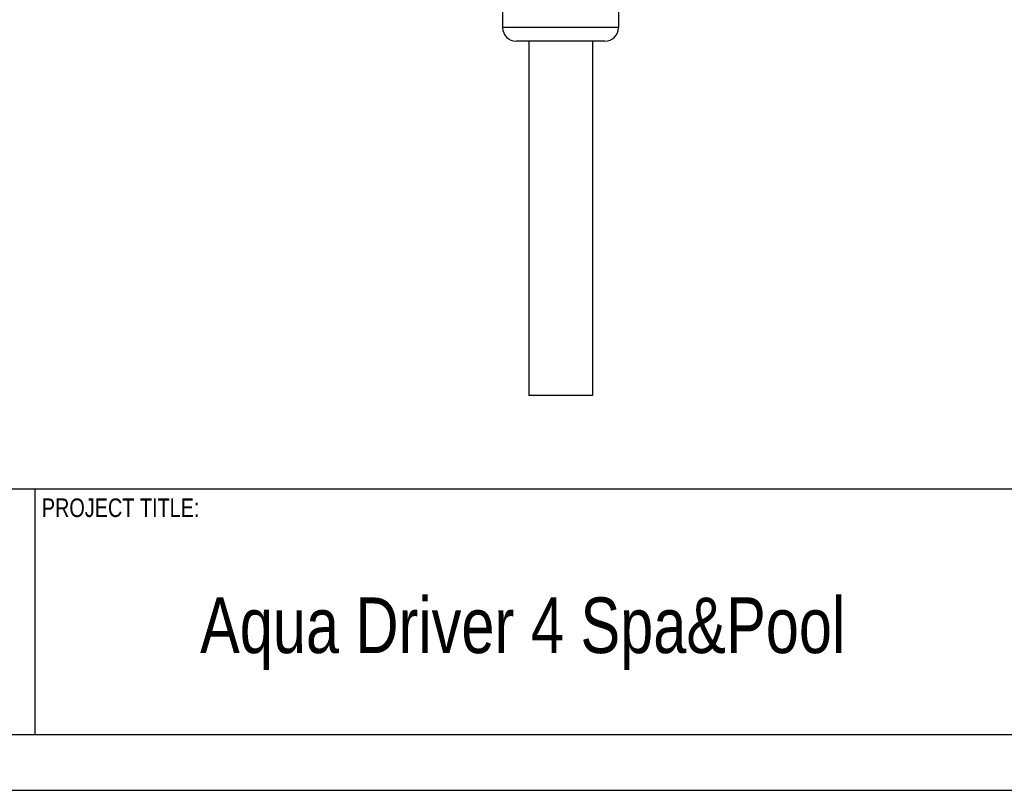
# Model space of a CAD drawing. Header units: millimetres. Extents: x -6552 to -4132, y 482 to 1483.
# Tile 8 of 80: x -6281 to -6065, y 482 to 651. Entities that reach past the tile are written whole.
import ezdxf

# ---------------------------------------------------------------- set-up
doc = ezdxf.new("R2010")
doc.units = ezdxf.units.MM
doc.header["$LTSCALE"] = 16.335
doc.layers.get('0').update_dxf_attribs({"linetype": 'CONTINUOUS'})
for name, color, linetype in [('02___PRT_ALL_AXES', 7, 'CONTINUOUS'), ('1', 7, 'CONTINUOUS'), ('图框', 7, 'CONTINUOUS')]:
    doc.layers.add(name, color=color, linetype=linetype)
doc.styles.add('MtXpl_Century_Gothic', font='GOTHIC.TTF')

# ---------------------------------------------------------------- blocks, each defined once
blk = doc.blocks.new('AAXXX')
at = {"layer": '1'}
for p, q in [((-2222.681, 298.221), (-2142.534, 298.221)), ((-2200.571, 298.221), (-2200.571, 293.66)), ((-2142.534, 293.66), (-2222.681, 293.66)), ((-2223.646, 292.634), (-2141.569, 292.634))]:
    blk.add_line(p, q, dxfattribs=at)
at = {"layer": '图框', "style": 'MtXpl_Century_Gothic', "width": 0.8}
for s, height, p in [('PROJECT TITLE:', 0.34361, (-2200.441, 297.697)), ('Aqua Driver 4 Spa&Pool', 1.03084, (-2197.509, 295.176))]:
    blk.add_text(s, height=height, dxfattribs=at).set_placement(p)

msp = doc.modelspace()

# ---------------------------------------------------------------- linework, layer by layer
at = {"color": 7, "linetype": 'Continuous'}
for p, q in [((-6175.09, 654.6), (-6175.09, 649.6)), ((-6149.59, 654.6), (-6149.59, 649.6)), ((-6149.59, 649.6), (-6175.09, 649.6)), ((-6152.59, 646.6), (-6172.09, 646.6))]:
    msp.add_line(p, q, dxfattribs=at)
for centre, start, end in [((-6172.09, 649.6), 180, 270), ((-6152.59, 649.6), 270, 0)]:
    msp.add_arc(centre, 3, start, end, dxfattribs=at)
at = {"layer": '02___PRT_ALL_AXES', "color": 7, "linetype": 'Continuous'}
for p, q in [((-6169.34, 646.6), (-6169.34, 568.6)), ((-6155.34, 646.6), (-6155.34, 568.6)), ((-6155.34, 568.6), (-6169.34, 568.6))]:
    msp.add_line(p, q, dxfattribs=at)

# ---------------------------------------------------------------- block references
at = {"xscale": 11.88, "yscale": 11.88, "zscale": 11.88}
msp.add_blockref('AAXXX', (19864.72, -2994.75), dxfattribs=at)

doc.saveas('drawing.dxf')
